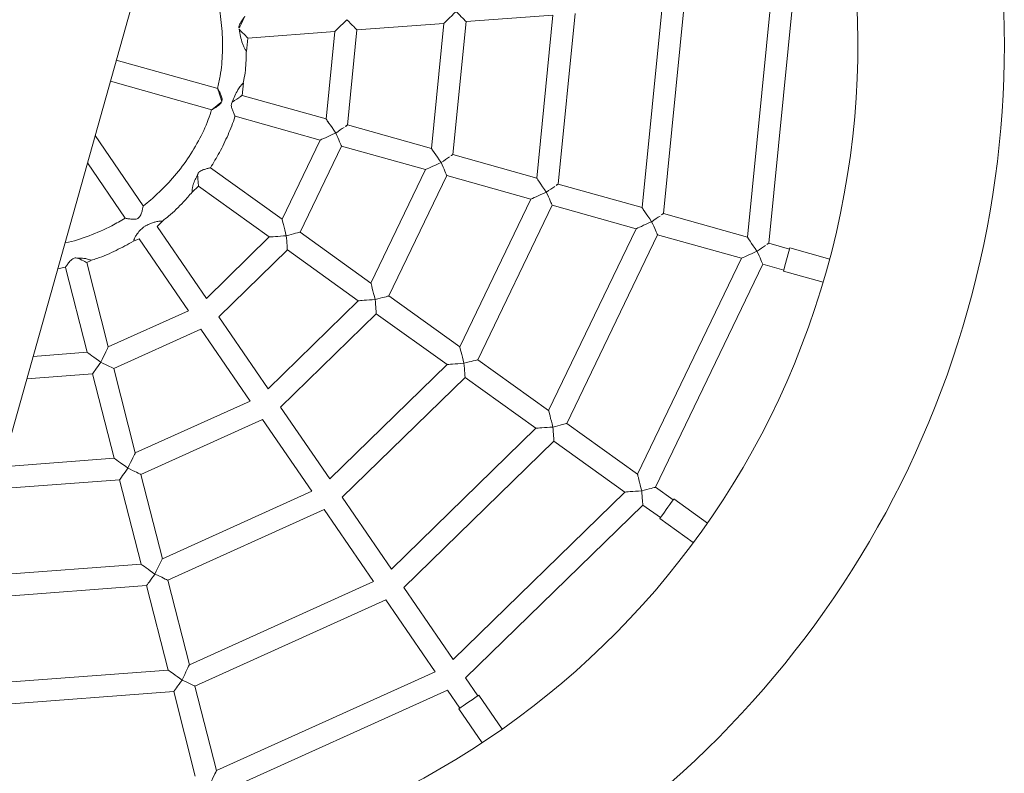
# Model space of a CAD drawing. Extents: x 5459245 to 5462690, y 5971016 to 5972523.
# Tile 17 of 136: x 5462444.974 to 5462445.424, y 5972180.279 to 5972180.623. Entities that reach past the tile are written whole.
import ezdxf

# ---------------------------------------------------------------- set-up
doc = ezdxf.new("R2010")
doc.units = 0
doc.layers.add('A_MAŁA ARCHITEKTURA', color=195, linetype='CONTINUOUS', lineweight=9)

# ---------------------------------------------------------------- blocks, each defined once
blk = doc.blocks.new('bocianie gniazdo 3023')
at = {"layer": 'A_MAŁA ARCHITEKTURA'}
for p, q in [((5462439.435166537, 5972207.016732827), (5462440.674766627, 5972208.416595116)), ((5462440.09360282, 5972207.687620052), (5462440.057532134, 5972207.719561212)), ((5462440.050902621, 5972207.712074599), (5462440.087017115, 5972207.680094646)), ((5462440.112807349, 5972207.697135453), (5462440.116035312, 5972207.70239776)), ((5462440.116035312, 5972207.70239776), (5462440.153101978, 5972207.687777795)), ((5462440.039568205, 5972207.654186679), (5462440.03381775, 5972207.692780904)), ((5462440.153101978, 5972207.687777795), (5462440.13208887, 5972207.653521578)), ((5462440.025163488, 5972207.683007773), (5462440.029681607, 5972207.652684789)), ((5462440.102253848, 5972207.679930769), (5462440.105296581, 5972207.684891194)), ((5462440.139695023, 5972207.646796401), (5462440.162548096, 5972207.684052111)), ((5462440.162548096, 5972207.684052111), (5462440.199614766, 5972207.66943214)), ((5462440.132107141, 5972207.65352387), (5462440.102249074, 5972207.679963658)), ((5462440.095228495, 5972207.672816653), (5462440.125462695, 5972207.646043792)), ((5462440.199614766, 5972207.66943214), (5462440.169521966, 5972207.620373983)), ((5462440.177128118, 5972207.613648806), (5462440.209060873, 5972207.665706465)), ((5462440.209060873, 5972207.665706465), (5462440.246117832, 5972207.651090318)), ((5462440.094007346, 5972207.621045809), (5462440.074784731, 5972207.656486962)), ((5462440.062412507, 5972207.65003353), (5462440.066218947, 5972207.651305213)), ((5462440.066218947, 5972207.651305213), (5462440.085216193, 5972207.616279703)), ((5462440.169540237, 5972207.620376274), (5462440.139694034, 5972207.646805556)), ((5462440.246117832, 5972207.651090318), (5462440.206947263, 5972207.587233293)), ((5462440.214553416, 5972207.580508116), (5462440.25556395, 5972207.647364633)), ((5462439.995260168, 5972207.644404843), (5462439.987254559, 5972207.605145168)), ((5462439.991817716, 5972207.645350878), (5462439.995286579, 5972207.644505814)), ((5462439.997052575, 5972207.603145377), (5462440.005013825, 5972207.642187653)), ((5462440.005013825, 5972207.642187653), (5462440.007248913, 5972207.642128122)), ((5462440.041236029, 5972207.642958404), (5462440.044457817, 5972207.644034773)), ((5462440.047108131, 5972207.603547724), (5462440.041236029, 5972207.642958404)), ((5462440.125462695, 5972207.646043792), (5462440.094007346, 5972207.621045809)), ((5462440.028478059, 5972207.641562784), (5462440.031344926, 5972207.641486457)), ((5462440.031344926, 5972207.641486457), (5462440.037217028, 5972207.602075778)), ((5462440.098848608, 5972207.612119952), (5462440.133064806, 5972207.639312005)), ((5462440.133064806, 5972207.639312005), (5462440.162895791, 5972207.612896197)), ((5462440.29263062, 5972207.632744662), (5462440.244380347, 5972207.554085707)), ((5462440.2519865, 5972207.54736053), (5462440.302076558, 5972207.629018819)), ((5462440.085216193, 5972207.616279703), (5462440.047108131, 5972207.603547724)), ((5462439.987254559, 5972207.605145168), (5462439.96424975, 5972207.614218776)), ((5462440.117845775, 5972207.577094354), (5462440.098848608, 5972207.612119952)), ((5462440.162895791, 5972207.612896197), (5462440.117845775, 5972207.577094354)), ((5462440.206965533, 5972207.587235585), (5462440.177127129, 5972207.613657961)), ((5462440.339143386, 5972207.614399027), (5462440.281813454, 5972207.520938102)), ((5462440.289419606, 5972207.514212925), (5462440.348589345, 5972207.610673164)), ((5462439.957194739, 5972207.606251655), (5462439.985225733, 5972207.595195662)), ((5462440.048604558, 5972207.593504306), (5462440.090057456, 5972207.607353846)), ((5462440.090057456, 5972207.607353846), (5462440.1090547, 5972207.572328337)), ((5462440.037217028, 5972207.602075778), (5462439.997052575, 5972207.603145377)), ((5462440.122687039, 5972207.568168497), (5462440.170497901, 5972207.60616441)), ((5462440.170497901, 5972207.60616441), (5462440.200321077, 5972207.579755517)), ((5462439.985225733, 5972207.595195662), (5462439.977264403, 5972207.556153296)), ((5462439.987062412, 5972207.55415351), (5462439.995023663, 5972207.593195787)), ((5462439.995023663, 5972207.593195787), (5462440.038713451, 5972207.592032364)), ((5462440.054476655, 5972207.554093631), (5462440.048604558, 5972207.593504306)), ((5462440.038713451, 5972207.592032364), (5462440.044585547, 5972207.552621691)), ((5462440.200321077, 5972207.579755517), (5462440.141679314, 5972207.533152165)), ((5462440.244398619, 5972207.554087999), (5462440.214552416, 5972207.580517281)), ((5462439.977264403, 5972207.556153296), (5462439.929510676, 5972207.574988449)), ((5462440.1090547, 5972207.572328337), (5462440.054476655, 5972207.554093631)), ((5462440.146520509, 5972207.524226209), (5462440.207923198, 5972207.57302372)), ((5462440.207923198, 5972207.57302372), (5462440.237754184, 5972207.546607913)), ((5462439.922455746, 5972207.567021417), (5462439.975235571, 5972207.546203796)), ((5462440.141679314, 5972207.533152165), (5462440.122687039, 5972207.568168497)), ((5462440.055973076, 5972207.544050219), (5462440.113895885, 5972207.563402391)), ((5462440.113895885, 5972207.563402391), (5462440.13288816, 5972207.528386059)), ((5462440.044585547, 5972207.552621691), (5462439.987062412, 5972207.55415351)), ((5462439.975235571, 5972207.546203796), (5462439.967276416, 5972207.507171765)), ((5462439.97707443, 5972207.505171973), (5462439.985033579, 5972207.54420401)), ((5462439.985033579, 5972207.54420401), (5462440.046082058, 5972207.542578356)), ((5462440.061843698, 5972207.504649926), (5462440.055973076, 5972207.544050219)), ((5462440.237754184, 5972207.546607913), (5462440.165517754, 5972207.4892007)), ((5462440.281831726, 5972207.520940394), (5462440.251985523, 5972207.547369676)), ((5462440.046082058, 5972207.542578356), (5462440.051952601, 5972207.503177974)), ((5462440.170359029, 5972207.480274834), (5462440.245356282, 5972207.539876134)), ((5462440.245356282, 5972207.539876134), (5462440.275187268, 5972207.513460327)), ((5462439.967276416, 5972207.507171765), (5462439.897595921, 5972207.534655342)), ((5462439.8922865, 5972207.525999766), (5462439.965247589, 5972207.497222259)), ((5462440.13288816, 5972207.528386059), (5462440.061843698, 5972207.504649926)), ((5462440.165517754, 5972207.4892007), (5462440.146520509, 5972207.524226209)), ((5462440.063340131, 5972207.494606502), (5462440.137729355, 5972207.519460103)), ((5462440.137729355, 5972207.519460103), (5462440.156726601, 5972207.484434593)), ((5462440.275187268, 5972207.513460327), (5462440.189356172, 5972207.445249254)), ((5462440.296817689, 5972207.507670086), (5462440.289418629, 5972207.514222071)), ((5462440.292252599, 5972207.502514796), (5462440.297145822, 5972207.508040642)), ((5462440.31129025, 5972207.495515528), (5462440.297145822, 5972207.508040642)), ((5462440.051952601, 5972207.503177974), (5462439.97707443, 5972207.505171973)), ((5462440.194197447, 5972207.436323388), (5462440.282789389, 5972207.50672853)), ((5462440.282789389, 5972207.50672853), (5462440.290184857, 5972207.500179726)), ((5462440.289853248, 5972207.499805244), (5462440.292252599, 5972207.502514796)), ((5462440.289853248, 5972207.499805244), (5462440.303997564, 5972207.487280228)), ((5462439.965247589, 5972207.497222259), (5462439.957286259, 5972207.458179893)), ((5462439.967084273, 5972207.456180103), (5462439.975045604, 5972207.495222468)), ((5462439.975045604, 5972207.495222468), (5462440.053449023, 5972207.49313456)), ((5462440.069212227, 5972207.455195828), (5462440.063340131, 5972207.494606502)), ((5462439.957286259, 5972207.458179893), (5462439.871452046, 5972207.492034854)), ((5462440.053449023, 5972207.49313456), (5462440.059321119, 5972207.453723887)), ((5462439.866142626, 5972207.483379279), (5462439.955257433, 5972207.448230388)), ((5462440.156726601, 5972207.484434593), (5462440.069212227, 5972207.455195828)), ((5462440.189356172, 5972207.445249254), (5462440.170359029, 5972207.480274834)), ((5462440.07070865, 5972207.445152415), (5462440.161567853, 5972207.475508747)), ((5462440.161567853, 5972207.475508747), (5462440.180565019, 5972207.440483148)), ((5462440.059321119, 5972207.453723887), (5462439.967084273, 5972207.456180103)), ((5462439.955257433, 5972207.448230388), (5462439.947296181, 5972207.409188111)), ((5462439.957094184, 5972207.40718833), (5462439.965055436, 5972207.446230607)), ((5462439.965055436, 5972207.446230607), (5462440.060817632, 5972207.443680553)), ((5462440.076580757, 5972207.405741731), (5462440.07070865, 5972207.445152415)), ((5462440.060817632, 5972207.443680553), (5462440.066689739, 5972207.404269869)), ((5462440.180565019, 5972207.440483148), (5462440.076580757, 5972207.405741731)), ((5462440.198906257, 5972207.427641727), (5462440.194197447, 5972207.436323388)), ((5462440.078077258, 5972207.395698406), (5462440.185406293, 5972207.431557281)), ((5462440.185406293, 5972207.431557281), (5462440.19011598, 5972207.422874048)), ((5462440.208353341, 5972207.41127266), (5462440.199345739, 5972207.427880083)), ((5462440.189676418, 5972207.422635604), (5462440.198683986, 5972207.406028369)), ((5462440.066689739, 5972207.404269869), (5462439.957094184, 5972207.40718833)), ((5462439.955065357, 5972207.397238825), (5462440.068186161, 5972207.394226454)), ((5462440.079532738, 5972207.385929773), (5462440.078077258, 5972207.395698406)), ((5462440.068186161, 5972207.394226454), (5462440.069641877, 5972207.38445602)), ((5462440.082811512, 5972207.367316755), (5462440.080027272, 5972207.38600346)), ((5462440.069147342, 5972207.384382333), (5462440.071931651, 5972207.365695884))]:
    blk.add_line(p, q, dxfattribs=at)
at = {"layer": 'A_MAŁA ARCHITEKTURA', "flags": 128}
for points in [[(5462440.116035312, 5972207.70239776), (5462440.116035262, 5972207.702397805), (5462440.116000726, 5972207.702501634), (5462440.115901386, 5972207.70279851), (5462440.115740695, 5972207.703279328), (5462440.115523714, 5972207.703928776), (5462440.11525743, 5972207.704726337), (5462440.114949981, 5972207.705646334), (5462440.114611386, 5972207.706659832), (5462440.114252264, 5972207.707734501)], [(5462440.153101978, 5972207.687777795), (5462440.153214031, 5972207.687815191), (5462440.153546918, 5972207.687926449), (5462440.154090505, 5972207.688108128), (5462440.154828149, 5972207.68835458), (5462440.155737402, 5972207.688658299), (5462440.156790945, 5972207.689010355), (5462440.15795637, 5972207.689399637), (5462440.159198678, 5972207.689814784), (5462440.160479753, 5972207.690242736)], [(5462440.160479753, 5972207.690242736), (5462440.160859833, 5972207.689105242), (5462440.161226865, 5972207.688006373), (5462440.161568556, 5972207.686983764), (5462440.161873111, 5972207.686072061), (5462440.162130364, 5972207.685302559), (5462440.162331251, 5972207.684701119), (5462440.162469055, 5972207.68428834), (5462440.162539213, 5972207.684078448), (5462440.162548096, 5972207.684052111)], [(5462440.100374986, 5972207.67966371), (5462440.099333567, 5972207.679508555), (5462440.098139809, 5972207.679330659), (5462440.096845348, 5972207.679137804)], [(5462440.199614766, 5972207.66943214), (5462440.199646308, 5972207.669442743), (5462440.199896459, 5972207.669526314), (5462440.2003882, 5972207.66969053), (5462440.201104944, 5972207.669930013), (5462440.202022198, 5972207.67023652), (5462440.203108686, 5972207.670599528), (5462440.204327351, 5972207.671006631), (5462440.205636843, 5972207.671444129), (5462440.206992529, 5972207.67189709)], [(5462440.206992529, 5972207.67189709), (5462440.20737261, 5972207.670759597), (5462440.207739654, 5972207.669660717), (5462440.208081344, 5972207.668638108), (5462440.208385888, 5972207.667726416), (5462440.208643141, 5972207.666956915), (5462440.208844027, 5972207.666355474), (5462440.208981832, 5972207.665942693), (5462440.20905199, 5972207.665732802), (5462440.209060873, 5972207.665706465)], [(5462440.066218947, 5972207.651305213), (5462440.06623019, 5972207.651333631), (5462440.066311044, 5972207.651538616), (5462440.066467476, 5972207.651935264), (5462440.066694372, 5972207.65251059), (5462440.066984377, 5972207.653245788), (5462440.067327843, 5972207.654116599), (5462440.067713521, 5972207.655094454), (5462440.068128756, 5972207.656147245)], [(5462440.133238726, 5972207.645843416), (5462440.133015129, 5972207.647343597), (5462440.132800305, 5972207.64878601), (5462440.132602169, 5972207.650114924), (5462440.132428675, 5972207.651279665)], [(5462440.005013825, 5972207.642187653), (5462440.005013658, 5972207.642187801), (5462440.004944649, 5972207.642274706), (5462440.004751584, 5972207.642517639), (5462440.004440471, 5972207.642909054), (5462440.004021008, 5972207.643436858), (5462440.003506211, 5972207.644084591), (5462440.002912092, 5972207.644832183), (5462440.002257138, 5972207.645656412)], [(5462440.125462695, 5972207.646043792), (5462440.125518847, 5972207.646042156), (5462440.125813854, 5972207.646034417), (5462440.126352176, 5972207.646020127), (5462440.127116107, 5972207.645999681), (5462440.128080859, 5972207.64597401), (5462440.129214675, 5972207.645943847), (5462440.130480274, 5972207.645910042), (5462440.131836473, 5972207.645874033), (5462440.133238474, 5972207.645836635)], [(5462440.133238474, 5972207.645836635), (5462440.133207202, 5972207.64466023), (5462440.133176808, 5972207.64352222), (5462440.133148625, 5972207.642460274), (5462440.133123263, 5972207.641508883), (5462440.133101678, 5972207.640699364), (5462440.133084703, 5972207.640058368), (5462440.133072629, 5972207.639606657), (5462440.133065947, 5972207.63935908), (5462440.133064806, 5972207.639312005)], [(5462440.137808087, 5972207.64651611), (5462440.136831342, 5972207.64637056), (5462440.13571692, 5972207.646204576), (5462440.134507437, 5972207.646024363), (5462440.133249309, 5972207.645836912)], [(5462440.092454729, 5972207.613431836), (5462440.092740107, 5972207.614831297), (5462440.093015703, 5972207.616182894), (5462440.09327223, 5972207.617440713), (5462440.093500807, 5972207.618561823), (5462440.093693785, 5972207.619508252), (5462440.093844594, 5972207.620247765), (5462440.093948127, 5972207.620755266), (5462440.094000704, 5972207.621013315), (5462440.094007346, 5972207.621045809)], [(5462440.085216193, 5972207.616279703), (5462440.085326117, 5972207.616236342), (5462440.085652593, 5972207.616107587), (5462440.086185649, 5972207.615897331), (5462440.086909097, 5972207.615611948), (5462440.087801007, 5972207.615260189), (5462440.088834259, 5972207.614852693), (5462440.089977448, 5972207.614401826), (5462440.091195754, 5972207.613921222), (5462440.092452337, 5972207.613425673)], [(5462440.170671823, 5972207.612695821), (5462440.170448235, 5972207.614195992), (5462440.170233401, 5972207.615638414), (5462440.170035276, 5972207.616967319), (5462440.16986177, 5972207.61813207)], [(5462440.092452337, 5972207.613425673), (5462440.092012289, 5972207.612309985), (5462440.091587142, 5972207.611232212), (5462440.091191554, 5972207.610229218), (5462440.090838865, 5972207.609335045), (5462440.090541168, 5972207.608580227), (5462440.090308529, 5972207.607990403), (5462440.09014887, 5972207.607585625), (5462440.090067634, 5972207.607379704), (5462440.090057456, 5972207.607353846)], [(5462440.098848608, 5972207.612119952), (5462440.098821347, 5972207.612125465), (5462440.098604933, 5972207.612169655), (5462440.098179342, 5972207.612256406), (5462440.097559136, 5972207.612382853), (5462440.096765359, 5972207.612544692), (5462440.095825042, 5972207.612736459), (5462440.09477008, 5972207.61295156), (5462440.09363638, 5972207.613182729), (5462440.092462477, 5972207.613422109)], [(5462440.162895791, 5972207.612896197), (5462440.162951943, 5972207.612894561), (5462440.163246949, 5972207.612886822), (5462440.163785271, 5972207.612872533), (5462440.164549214, 5972207.612852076), (5462440.165513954, 5972207.612826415), (5462440.166647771, 5972207.612796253), (5462440.167913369, 5972207.612762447), (5462440.169269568, 5972207.612726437), (5462440.170671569, 5972207.612689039)], [(5462440.170671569, 5972207.612689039), (5462440.170640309, 5972207.611512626), (5462440.170609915, 5972207.610374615), (5462440.170581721, 5972207.609312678), (5462440.170556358, 5972207.608361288), (5462440.170534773, 5972207.607551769), (5462440.170517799, 5972207.606910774), (5462440.170505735, 5972207.606459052), (5462440.170499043, 5972207.606211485), (5462440.170497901, 5972207.60616441)], [(5462440.175241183, 5972207.613368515), (5462440.174264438, 5972207.613222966), (5462440.173150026, 5972207.613056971), (5462440.171940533, 5972207.612876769), (5462440.170682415, 5972207.612689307)], [(5462439.987254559, 5972207.605145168), (5462439.987310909, 5972207.605041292), (5462439.987478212, 5972207.604732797), (5462439.987751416, 5972207.604229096), (5462439.988122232, 5972207.603545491), (5462439.988579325, 5972207.602702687), (5462439.98910884, 5972207.601726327), (5462439.989694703, 5972207.600646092), (5462439.990319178, 5972207.599494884), (5462439.99096312, 5972207.598307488)], [(5462439.990969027, 5972207.598310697), (5462439.992087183, 5972207.599199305), (5462439.993167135, 5972207.600057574), (5462439.99417205, 5972207.600856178), (5462439.995067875, 5972207.60156811), (5462439.995824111, 5972207.602169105), (5462439.996414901, 5972207.60263859), (5462439.996820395, 5972207.602960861), (5462439.997026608, 5972207.603124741), (5462439.997052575, 5972207.603145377)], [(5462439.99096312, 5972207.598307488), (5462439.98990887, 5972207.597735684), (5462439.988890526, 5972207.597183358), (5462439.987942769, 5972207.596669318), (5462439.987097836, 5972207.596211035), (5462439.986384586, 5972207.595824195), (5462439.985827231, 5972207.595521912), (5462439.985444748, 5972207.595314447), (5462439.985250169, 5972207.595208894), (5462439.985225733, 5972207.595195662)], [(5462439.995023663, 5972207.593195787), (5462439.995006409, 5972207.593217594), (5462439.994868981, 5972207.593390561), (5462439.994598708, 5972207.593730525), (5462439.994204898, 5972207.594226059), (5462439.993700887, 5972207.594860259), (5462439.993103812, 5972207.595611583), (5462439.992434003, 5972207.59645454), (5462439.99171411, 5972207.59736032), (5462439.99096869, 5972207.598298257)], [(5462440.208097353, 5972207.579552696), (5462440.207873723, 5972207.58105354), (5462440.207658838, 5972207.582496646), (5462440.207460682, 5972207.583826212), (5462440.207287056, 5972207.58499139)], [(5462440.200321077, 5972207.579755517), (5462440.20037723, 5972207.579753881), (5462440.200672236, 5972207.579746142), (5462440.201210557, 5972207.579731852), (5462440.2019745, 5972207.579711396), (5462440.202939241, 5972207.579685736), (5462440.204073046, 5972207.579655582), (5462440.205338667, 5972207.579621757), (5462440.206694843, 5972207.579585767), (5462440.208096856, 5972207.579548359)], [(5462440.208096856, 5972207.579548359), (5462440.208065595, 5972207.578371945), (5462440.208035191, 5972207.577233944), (5462440.208007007, 5972207.576171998), (5462440.207981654, 5972207.575220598), (5462440.20796006, 5972207.574411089), (5462440.207943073, 5972207.573770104), (5462440.207931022, 5972207.573318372), (5462440.20792433, 5972207.573070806), (5462440.207923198, 5972207.57302372)], [(5462440.21266647, 5972207.580227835), (5462440.21168914, 5972207.580082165), (5462440.210574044, 5972207.57991614), (5462440.209363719, 5972207.579735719), (5462440.20810493, 5972207.579548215)], [(5462440.116293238, 5972207.569480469), (5462440.116578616, 5972207.570879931), (5462440.116854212, 5972207.572231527), (5462440.117110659, 5972207.573489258), (5462440.117339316, 5972207.574610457), (5462440.117532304, 5972207.575556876), (5462440.117683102, 5972207.576296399), (5462440.117786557, 5972207.576803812), (5462440.117839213, 5972207.577061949), (5462440.117845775, 5972207.577094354)], [(5462440.1090547, 5972207.572328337), (5462440.109164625, 5972207.572284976), (5462440.109491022, 5972207.572156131), (5462440.110024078, 5972207.571945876), (5462440.110747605, 5972207.571660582), (5462440.111639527, 5972207.571308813), (5462440.1126727, 5972207.570901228), (5462440.113815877, 5972207.57045037), (5462440.115034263, 5972207.569969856), (5462440.116290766, 5972207.569474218)], [(5462440.116290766, 5972207.569474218), (5462440.115850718, 5972207.568358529), (5462440.115425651, 5972207.567280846), (5462440.115030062, 5972207.566277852), (5462440.114677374, 5972207.56538368), (5462440.114379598, 5972207.564628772), (5462440.114146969, 5972207.564038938), (5462440.1139873, 5972207.563634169), (5462440.113906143, 5972207.563428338), (5462440.113895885, 5972207.563402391)], [(5462440.122687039, 5972207.568168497), (5462440.122659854, 5972207.568174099), (5462440.122443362, 5972207.5682182), (5462440.122017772, 5972207.56830495), (5462440.121397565, 5972207.568431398), (5462440.120603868, 5972207.568593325), (5462440.119663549, 5972207.568785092), (5462440.1186086, 5972207.569000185), (5462440.117474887, 5972207.569231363), (5462440.116300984, 5972207.569470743)], [(5462439.977264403, 5972207.556153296), (5462439.977280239, 5972207.556124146), (5462439.97740597, 5972207.555892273), (5462439.977653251, 5972207.555436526), (5462439.978013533, 5972207.554772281), (5462439.978474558, 5972207.553922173), (5462439.979020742, 5972207.55291529), (5462439.979633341, 5972207.551785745), (5462439.980291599, 5972207.550572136), (5462439.980973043, 5972207.549315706)], [(5462439.980978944, 5972207.549318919), (5462439.982097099, 5972207.550207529), (5462439.983176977, 5972207.551065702), (5462439.984181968, 5972207.551864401), (5462439.985077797, 5972207.552576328), (5462439.985833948, 5972207.553177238), (5462439.986424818, 5972207.553646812), (5462439.986830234, 5972207.553968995), (5462439.987036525, 5972207.554132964), (5462439.987062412, 5972207.55415351)], [(5462439.980973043, 5972207.549315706), (5462439.979976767, 5972207.548775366), (5462439.979010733, 5972207.548251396), (5462439.978104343, 5972207.547759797), (5462439.977285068, 5972207.547315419), (5462439.976577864, 5972207.546931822), (5462439.976004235, 5972207.546620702), (5462439.975581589, 5972207.546391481), (5462439.975322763, 5972207.546251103), (5462439.975235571, 5972207.546203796)], [(5462439.985033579, 5972207.54420401), (5462439.985016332, 5972207.544225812), (5462439.984878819, 5972207.544398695), (5462439.984608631, 5972207.544738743), (5462439.984214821, 5972207.545234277), (5462439.983710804, 5972207.545868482), (5462439.983113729, 5972207.546619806), (5462439.982443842, 5972207.547462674), (5462439.981724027, 5972207.548368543), (5462439.980978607, 5972207.54930648)], [(5462440.245530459, 5972207.546405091), (5462440.24530683, 5972207.547905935), (5462440.245091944, 5972207.549349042), (5462440.24489379, 5972207.550678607), (5462440.244720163, 5972207.551843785)], [(5462440.237754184, 5972207.546607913), (5462440.237810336, 5972207.546606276), (5462440.238105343, 5972207.546598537), (5462440.238643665, 5972207.546584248), (5462440.239407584, 5972207.546563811), (5462440.240372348, 5972207.54653813), (5462440.241506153, 5972207.546507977), (5462440.242771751, 5972207.546474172), (5462440.24412795, 5972207.546438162), (5462440.245529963, 5972207.546400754)], [(5462440.245529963, 5972207.546400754), (5462440.24549868, 5972207.545224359), (5462440.245468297, 5972207.544086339), (5462440.245440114, 5972207.543024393), (5462440.24541474, 5972207.542073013), (5462440.245393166, 5972207.541263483), (5462440.245376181, 5972207.540622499), (5462440.245364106, 5972207.540170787), (5462440.245357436, 5972207.5399232), (5462440.245356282, 5972207.539876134)], [(5462440.250099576, 5972207.54708023), (5462440.249122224, 5972207.54693458), (5462440.248007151, 5972207.546768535), (5462440.246796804, 5972207.546588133), (5462440.245538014, 5972207.546400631)], [(5462440.140126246, 5972207.525535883), (5462440.14041166, 5972207.526935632), (5462440.14068736, 5972207.528287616), (5462440.140943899, 5972207.529545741), (5462440.141172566, 5972207.530667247), (5462440.141365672, 5972207.531614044), (5462440.141516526, 5972207.532353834), (5462440.141619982, 5972207.532861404), (5462440.141672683, 5972207.533119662), (5462440.141679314, 5972207.533152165)], [(5462440.13288816, 5972207.528386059), (5462440.132919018, 5972207.528373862), (5462440.1331644, 5972207.528277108), (5462440.133646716, 5972207.528086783), (5462440.134349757, 5972207.527809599), (5462440.135249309, 5972207.527454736), (5462440.136314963, 5972207.527034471), (5462440.137510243, 5972207.526562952), (5462440.138794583, 5972207.526056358), (5462440.140124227, 5972207.52553194)], [(5462440.140124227, 5972207.52553194), (5462440.139684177, 5972207.524416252), (5462440.139259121, 5972207.523338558), (5462440.138863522, 5972207.522335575), (5462440.138510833, 5972207.521441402), (5462440.138213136, 5972207.520686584), (5462440.137980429, 5972207.52009666), (5462440.137820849, 5972207.519691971), (5462440.137739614, 5972207.51948605), (5462440.137729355, 5972207.519460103)], [(5462440.146520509, 5972207.524226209), (5462440.146493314, 5972207.524231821), (5462440.146276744, 5972207.524275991), (5462440.145850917, 5972207.52436279), (5462440.145230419, 5972207.524489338), (5462440.144436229, 5972207.524651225), (5462440.143495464, 5972207.524843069), (5462440.142440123, 5972207.525058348), (5462440.141305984, 5972207.525289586), (5462440.140131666, 5972207.525529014)], [(5462440.282963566, 5972207.513257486), (5462440.282739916, 5972207.51475835), (5462440.282525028, 5972207.516201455), (5462440.282326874, 5972207.517531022), (5462440.282153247, 5972207.518696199)], [(5462440.275187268, 5972207.513460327), (5462440.27524342, 5972207.513458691), (5462440.275538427, 5972207.513450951), (5462440.276076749, 5972207.513436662), (5462440.276840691, 5972207.513416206), (5462440.277805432, 5972207.513390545), (5462440.278939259, 5972207.513360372), (5462440.280204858, 5972207.513326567), (5462440.281561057, 5972207.513290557), (5462440.282963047, 5972207.513253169)], [(5462440.282963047, 5972207.513253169), (5462440.282931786, 5972207.512076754), (5462440.282901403, 5972207.510938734), (5462440.282873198, 5972207.509876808), (5462440.282847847, 5972207.508925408), (5462440.28282625, 5972207.508115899), (5462440.282809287, 5972207.507474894), (5462440.282797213, 5972207.507023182), (5462440.28279052, 5972207.506775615), (5462440.282789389, 5972207.50672853)], [(5462440.28753266, 5972207.513932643), (5462440.286555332, 5972207.513786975), (5462440.285440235, 5972207.513620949), (5462440.284229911, 5972207.513440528), (5462440.28297112, 5972207.513253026)], [(5462439.967276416, 5972207.507171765), (5462439.96733277, 5972207.507067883), (5462439.967500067, 5972207.506759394), (5462439.967773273, 5972207.506255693), (5462439.968144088, 5972207.505572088), (5462439.968601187, 5972207.504729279), (5462439.969130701, 5972207.503752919), (5462439.969716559, 5972207.502672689), (5462439.970341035, 5972207.50152148), (5462439.970984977, 5972207.500334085)], [(5462439.97098908, 5972207.500335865), (5462439.972107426, 5972207.501224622), (5462439.973187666, 5972207.502083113), (5462439.974192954, 5972207.502882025), (5462439.975088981, 5972207.503594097), (5462439.975845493, 5972207.504195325), (5462439.976436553, 5972207.504665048), (5462439.976842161, 5972207.50498738), (5462439.97704847, 5972207.505151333), (5462439.97707443, 5972207.505171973)], [(5462439.970984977, 5972207.500334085), (5462439.969930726, 5972207.499762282), (5462439.968912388, 5972207.49920995), (5462439.967964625, 5972207.498695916), (5462439.967119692, 5972207.498237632), (5462439.966406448, 5972207.497850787), (5462439.965849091, 5972207.497548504), (5462439.965466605, 5972207.497341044), (5462439.965272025, 5972207.497235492), (5462439.965247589, 5972207.497222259)], [(5462439.975045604, 5972207.495222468), (5462439.975028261, 5972207.495244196), (5462439.974890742, 5972207.495417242), (5462439.97462038, 5972207.495757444), (5462439.974226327, 5972207.496253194), (5462439.973722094, 5972207.496887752), (5462439.973124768, 5972207.497639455), (5462439.97245462, 5972207.498482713), (5462439.97173448, 5972207.49938887), (5462439.970988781, 5972207.500327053)], [(5462440.163964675, 5972207.481584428), (5462440.164250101, 5972207.482984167), (5462440.1645258, 5972207.48433615), (5462440.164782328, 5972207.485594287), (5462440.165011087, 5972207.486715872), (5462440.165204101, 5972207.487662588), (5462440.165354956, 5972207.48840238), (5462440.16545849, 5972207.488910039), (5462440.165511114, 5972207.489168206), (5462440.165517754, 5972207.4892007)], [(5462440.156726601, 5972207.484434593), (5462440.156836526, 5972207.484391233), (5462440.15716299, 5972207.484262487), (5462440.157696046, 5972207.484052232), (5462440.158419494, 5972207.48376685), (5462440.159311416, 5972207.48341508), (5462440.160344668, 5972207.483007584), (5462440.161487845, 5972207.482556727), (5462440.162706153, 5972207.482076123), (5462440.163962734, 5972207.481580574)], [(5462440.163962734, 5972207.481580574), (5462440.163546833, 5972207.480526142), (5462440.163143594, 5972207.479503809), (5462440.162765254, 5972207.478544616), (5462440.162423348, 5972207.477677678), (5462440.162128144, 5972207.476929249), (5462440.161888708, 5972207.476322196), (5462440.161712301, 5972207.475874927), (5462440.161604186, 5972207.475600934), (5462440.161567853, 5972207.475508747)], [(5462440.170359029, 5972207.480274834), (5462440.170331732, 5972207.480280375), (5462440.170115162, 5972207.480324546), (5462440.169689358, 5972207.480411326), (5462440.16906885, 5972207.480537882), (5462440.168274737, 5972207.480699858), (5462440.167333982, 5972207.480891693), (5462440.166278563, 5972207.481106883), (5462440.165144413, 5972207.48133813), (5462440.163970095, 5972207.481577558)], [(5462439.957286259, 5972207.458179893), (5462439.957342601, 5972207.458076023), (5462439.95750999, 5972207.457767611), (5462439.957783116, 5972207.457263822), (5462439.958153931, 5972207.456580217), (5462439.958611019, 5972207.455737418), (5462439.959140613, 5972207.454761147), (5462439.959726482, 5972207.453680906), (5462439.960350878, 5972207.452529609), (5462439.960994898, 5972207.451342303)], [(5462439.960998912, 5972207.451344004), (5462439.962117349, 5972207.45223284), (5462439.963197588, 5972207.453091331), (5462439.964202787, 5972207.453890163), (5462439.965098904, 5972207.454602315), (5462439.965855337, 5972207.455203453), (5462439.966446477, 5972207.455673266), (5462439.966851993, 5972207.455995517), (5462439.967058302, 5972207.456159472), (5462439.967084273, 5972207.456180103)], [(5462439.960994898, 5972207.451342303), (5462439.959940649, 5972207.450770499), (5462439.9589223, 5972207.450218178), (5462439.957974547, 5972207.449704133), (5462439.957129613, 5972207.44924585), (5462439.95641628, 5972207.448858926), (5462439.955858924, 5972207.448556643), (5462439.955476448, 5972207.448349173), (5462439.955281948, 5972207.448243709), (5462439.955257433, 5972207.448230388)], [(5462439.965055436, 5972207.446230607), (5462439.965038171, 5972207.446252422), (5462439.964900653, 5972207.44642547), (5462439.964630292, 5972207.446765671), (5462439.964236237, 5972207.447261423), (5462439.963732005, 5972207.44789598), (5462439.963134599, 5972207.448647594), (5462439.962464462, 5972207.449490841), (5462439.961744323, 5972207.450396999), (5462439.960998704, 5972207.451335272)], [(5462440.187803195, 5972207.437633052), (5462440.188088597, 5972207.439032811), (5462440.188364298, 5972207.440384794), (5462440.188620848, 5972207.44164291), (5462440.188849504, 5972207.442764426), (5462440.189042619, 5972207.443711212), (5462440.189193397, 5972207.444450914), (5462440.189296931, 5972207.444958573), (5462440.189349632, 5972207.44521683), (5462440.189356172, 5972207.445249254)], [(5462440.180565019, 5972207.440483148), (5462440.180595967, 5972207.44047103), (5462440.180841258, 5972207.440374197), (5462440.181323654, 5972207.440183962), (5462440.182026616, 5972207.439906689), (5462440.182926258, 5972207.439551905), (5462440.183991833, 5972207.43913155), (5462440.185187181, 5972207.438660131), (5462440.186471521, 5972207.438153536), (5462440.187801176, 5972207.437629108)], [(5462440.187801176, 5972207.437629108), (5462440.187361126, 5972207.43651342), (5462440.18693606, 5972207.435435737), (5462440.18654047, 5972207.434432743), (5462440.186187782, 5972207.43353857), (5462440.185889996, 5972207.432783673), (5462440.185657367, 5972207.432193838), (5462440.185497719, 5972207.43178905), (5462440.185416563, 5972207.431583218), (5462440.185406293, 5972207.431557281)], [(5462440.194197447, 5972207.436323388), (5462440.194170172, 5972207.43632891), (5462440.193953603, 5972207.43637308), (5462440.193527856, 5972207.436459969), (5462440.192907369, 5972207.436586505), (5462440.192113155, 5972207.436748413), (5462440.1911724, 5972207.436940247), (5462440.190116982, 5972207.437155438), (5462440.188982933, 5972207.437386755), (5462440.187808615, 5972207.437626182)], [(5462440.192857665, 5972207.424361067), (5462440.194089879, 5972207.425029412), (5462440.195350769, 5972207.425713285), (5462440.19655445, 5972207.426366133), (5462440.197618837, 5972207.426943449), (5462440.198471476, 5972207.427405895), (5462440.199054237, 5972207.427721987), (5462440.199327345, 5972207.427870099), (5462440.199345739, 5972207.427880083)], [(5462440.189676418, 5972207.422635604), (5462440.189749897, 5972207.42267547), (5462440.190129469, 5972207.42288137), (5462440.190807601, 5972207.423249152), (5462440.191738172, 5972207.423753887), (5462440.192857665, 5972207.424361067)], [(5462439.951008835, 5972207.402352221), (5462439.95212726, 5972207.403241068), (5462439.953207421, 5972207.40409947), (5462439.954212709, 5972207.404898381), (5462439.955108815, 5972207.405610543), (5462439.955865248, 5972207.406211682), (5462439.956456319, 5972207.406681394), (5462439.956861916, 5972207.407003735), (5462439.957068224, 5972207.40716769), (5462439.957094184, 5972207.40718833)], [(5462440.072726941, 5972207.38491575), (5462440.07411342, 5972207.385122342), (5462440.075532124, 5972207.385333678), (5462440.076886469, 5972207.385535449), (5462440.078084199, 5972207.385713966), (5462440.079043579, 5972207.385856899), (5462440.079699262, 5972207.385954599), (5462440.080006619, 5972207.386000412), (5462440.080027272, 5972207.38600346)], [(5462440.069147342, 5972207.384382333), (5462440.069230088, 5972207.384394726), (5462440.069657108, 5972207.384458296), (5462440.070420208, 5972207.38457202), (5462440.071467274, 5972207.384728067), (5462440.072726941, 5972207.38491575)]]:
    blk.add_lwpolyline(points, dxfattribs=at)
at = {"layer": 'A_MAŁA ARCHITEKTURA'}
for radius, start, end in [(0.3830000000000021, 55.1392396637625, 221.8099698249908), (0.3830000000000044, 235.1392396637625, 41.80996982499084), (0.4500000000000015, 318.4746047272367, 20.48276184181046), (0.45, 256.4664477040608, 318.4746047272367)]:
    blk.add_arc((5462440.020939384, 5972207.745286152), radius, start, end, dxfattribs=at)
for points, knots in [([(5462440.113220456, 5972207.737854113), (5462440.113112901, 5972207.736330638), (5462440.112739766, 5972207.731045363), (5462440.110896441, 5972207.722164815), (5462440.107519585, 5972207.71148359), (5462440.102873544, 5972207.701504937), (5462440.098183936, 5972207.69353947), (5462440.094710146, 5972207.689230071), (5462440.093482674, 5972207.687707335)], [0, 0, 0, 0, 0.08370217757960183, 0.2903813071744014, 0.4952344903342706, 0.696734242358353, 0.8928403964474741, 0.9999999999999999, 0.9999999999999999, 0.9999999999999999, 0.9999999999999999]), ([(5462440.119124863, 5972207.711927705), (5462440.119079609, 5972207.711904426), (5462440.118989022, 5972207.711857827), (5462440.118251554, 5972207.711468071), (5462440.117087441, 5972207.710826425), (5462440.115821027, 5972207.710051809), (5462440.114912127, 5972207.709258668), (5462440.114400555, 5972207.708539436), (5462440.114301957, 5972207.708004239), (5462440.114252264, 5972207.707734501)], [0, 0, 0, 0, 0.150570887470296, 0.3014126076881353, 0.5082727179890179, 0.7196346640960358, 0.8245939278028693, 0.9115958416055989, 0.9999999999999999, 0.9999999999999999, 0.9999999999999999, 0.9999999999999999]), ([(5462440.114252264, 5972207.707734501), (5462440.113928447, 5972207.706682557), (5462440.113274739, 5972207.704558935), (5462440.112766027, 5972207.701796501), (5462440.112631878, 5972207.699627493), (5462440.112674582, 5972207.698281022), (5462440.112759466, 5972207.697414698), (5462440.112800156, 5972207.697142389), (5462440.112806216, 5972207.697136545), (5462440.112807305, 5972207.697135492)], [0, 0, 0, 0, 0.2544385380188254, 0.5136504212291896, 0.6493013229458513, 0.785836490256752, 0.8819657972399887, 0.9787640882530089, 0.9999999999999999, 0.9999999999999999, 0.9999999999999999, 0.9999999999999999]), ([(5462440.105259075, 5972207.68491963), (5462440.105525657, 5972207.685268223), (5462440.107608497, 5972207.687991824), (5462440.110146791, 5972207.692080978), (5462440.112105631, 5972207.695965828), (5462440.112718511, 5972207.697181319)], [0, 0, 0, 0, 0.09161291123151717, 0.715784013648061, 1, 1, 1, 1]), ([(5462440.092630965, 5972207.681484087), (5462440.092800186, 5972207.681676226), (5462440.093191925, 5972207.682121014), (5462440.093542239, 5972207.68331712), (5462440.093657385, 5972207.684894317), (5462440.093642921, 5972207.686429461), (5462440.093610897, 5972207.687347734), (5462440.093595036, 5972207.687703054), (5462440.093598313, 5972207.687619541), (5462440.093598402, 5972207.687617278)], [0, 0, 0, 0, 0.08572258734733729, 0.1984430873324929, 0.4177626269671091, 0.6599805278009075, 0.8270272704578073, 0.995310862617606, 1, 1, 1, 1]), ([(5462440.105296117, 5972207.684891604), (5462440.105296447, 5972207.684891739), (5462440.105371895, 5972207.684922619), (5462440.105133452, 5972207.684845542), (5462440.104544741, 5972207.684624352), (5462440.10331239, 5972207.684087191), (5462440.101394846, 5972207.683006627), (5462440.099112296, 5972207.681291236), (5462440.097608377, 5972207.679862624), (5462440.096845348, 5972207.679137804)], [0, 0, 0, 0, 0.0004089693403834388, 0.09375156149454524, 0.1867004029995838, 0.3120953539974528, 0.5023360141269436, 0.7475049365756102, 1, 1, 1, 1]), ([(5462440.086914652, 5972207.680252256), (5462440.08579109, 5972207.679063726), (5462440.08221083, 5972207.675276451), (5462440.075212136, 5972207.669766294), (5462440.065996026, 5972207.66383018), (5462440.056780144, 5972207.659375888), (5462440.047924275, 5972207.656289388), (5462440.042424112, 5972207.654680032), (5462440.039575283, 5972207.654222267), (5462440.039531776, 5972207.654215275)], [0, 0, 0, 0, 0.08936024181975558, 0.2847484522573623, 0.4847700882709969, 0.6881203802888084, 0.8422618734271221, 0.997591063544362, 1, 1, 1, 1]), ([(5462440.087044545, 5972207.680125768), (5462440.087038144, 5972207.680125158), (5462440.08702167, 5972207.680123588), (5462440.087533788, 5972207.680165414), (5462440.088641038, 5972207.680272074), (5462440.090168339, 5972207.680471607), (5462440.091557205, 5972207.680825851), (5462440.092295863, 5972207.681192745), (5462440.092581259, 5972207.681440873), (5462440.092630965, 5972207.681484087)], [0, 0, 0, 0, 0.09233982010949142, 0.2375469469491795, 0.4378773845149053, 0.7074487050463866, 0.8647481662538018, 0.9764437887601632, 1, 1, 1, 1]), ([(5462440.096845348, 5972207.679137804), (5462440.096632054, 5972207.678991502), (5462440.096344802, 5972207.678794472), (5462440.095909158, 5972207.678254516), (5462440.0955081, 5972207.677319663), (5462440.095327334, 5972207.675849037), (5462440.095250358, 5972207.674369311), (5462440.095241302, 5972207.673299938), (5462440.095209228, 5972207.672891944), (5462440.095248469, 5972207.672798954), (5462440.095228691, 5972207.67281648), (5462440.095228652, 5972207.672816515)], [0, 0, 0, 0, 0.08257149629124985, 0.1112028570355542, 0.2211153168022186, 0.4041493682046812, 0.6080847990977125, 0.7825904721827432, 0.9286152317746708, 0.9998589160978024, 1, 1, 1, 1]), ([(5462440.102231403, 5972207.679944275), (5462440.102212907, 5972207.679941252), (5462440.102172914, 5972207.679934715), (5462440.101568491, 5972207.679843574), (5462440.100894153, 5972207.679741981), (5462440.10044734, 5972207.679674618), (5462440.100374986, 5972207.67966371)], [0, 0, 0, 0, 0.2700279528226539, 0.5838239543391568, 0.9326073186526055, 1, 1, 1, 1]), ([(5462440.074760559, 5972207.65652222), (5462440.077040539, 5972207.657959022), (5462440.081871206, 5972207.661003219), (5462440.08858518, 5972207.666469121), (5462440.09313029, 5972207.670492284), (5462440.095158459, 5972207.67275468), (5462440.095220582, 5972207.672823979)], [0, 0, 0, 0, 0.3079535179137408, 0.6524711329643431, 0.9893549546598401, 1, 1, 1, 1]), ([(5462440.068128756, 5972207.656147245), (5462440.067451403, 5972207.655663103), (5462440.066080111, 5972207.65468296), (5462440.064471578, 5972207.65317037), (5462440.063364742, 5972207.651784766), (5462440.062753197, 5972207.650771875), (5462440.062472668, 5972207.650193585), (5462440.062374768, 5972207.649964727), (5462440.062412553, 5972207.650034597), (5462440.062412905, 5972207.650035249)], [0, 0, 0, 0, 0.2310787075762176, 0.4678166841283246, 0.6155562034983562, 0.7643560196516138, 0.8834038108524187, 0.9989134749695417, 1, 1, 1, 1]), ([(5462440.074784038, 5972207.656486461), (5462440.074734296, 5972207.656497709), (5462440.074634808, 5972207.656520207), (5462440.073819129, 5972207.65669501), (5462440.072513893, 5972207.656951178), (5462440.071047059, 5972207.657168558), (5462440.069835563, 5972207.657146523), (5462440.068997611, 5972207.656912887), (5462440.068455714, 5972207.656520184), (5462440.068205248, 5972207.656234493), (5462440.068128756, 5972207.656147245)], [0, 0, 0, 0, 0.145442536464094, 0.2908923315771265, 0.490243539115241, 0.693940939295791, 0.7955291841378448, 0.879064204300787, 0.9630671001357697, 1, 1, 1, 1]), ([(5462440.02969838, 5972207.652767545), (5462440.027362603, 5972207.652564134), (5462440.021256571, 5972207.652032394), (5462440.011365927, 5972207.65262117), (5462440.003745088, 5972207.653500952), (5462440.000061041, 5972207.654573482), (5462440.000000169, 5972207.654591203)], [0, 0, 0, 0, 0.2351554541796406, 0.6147275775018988, 0.9936340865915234, 1, 1, 1, 1]), ([(5462440.029703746, 5972207.652689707), (5462440.029726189, 5972207.65267287), (5462440.029774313, 5972207.652636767), (5462440.030472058, 5972207.652143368), (5462440.031701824, 5972207.651318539), (5462440.033150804, 5972207.650476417), (5462440.034389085, 5972207.65008018), (5462440.035287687, 5972207.650111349), (5462440.03606832, 5972207.650449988), (5462440.037036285, 5972207.651194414), (5462440.038056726, 5972207.652314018), (5462440.038927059, 5972207.653386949), (5462440.039395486, 5972207.653992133), (5462440.039591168, 5972207.654249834), (5462440.039545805, 5972207.654192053), (5462440.039537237, 5972207.654181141)], [0, 0, 0, 0, 0.07084577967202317, 0.151912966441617, 0.2816950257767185, 0.40223433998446, 0.4629962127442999, 0.5087440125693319, 0.5541769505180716, 0.6084379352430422, 0.7253652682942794, 0.8390661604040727, 0.9123422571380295, 0.9834455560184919, 1, 1, 1, 1]), ([(5462440.132428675, 5972207.651279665), (5462440.132356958, 5972207.651764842), (5462440.132232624, 5972207.652605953), (5462440.132128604, 5972207.653311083), (5462440.132088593, 5972207.653582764), (5462440.132098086, 5972207.65352136), (5462440.132098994, 5972207.653515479)], [0, 0, 0, 0, 0.4130920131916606, 0.716141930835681, 0.972813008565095, 1, 1, 1, 1]), ([(5462440.044434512, 5972207.644134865), (5462440.045594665, 5972207.644381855), (5462440.049851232, 5972207.645288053), (5462440.05587873, 5972207.647266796), (5462440.060575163, 5972207.649333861), (5462440.062374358, 5972207.650125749)], [0, 0, 0, 0, 0.1877434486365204, 0.6888258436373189, 1, 1, 1, 1]), ([(5462440.139688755, 5972207.646800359), (5462440.139650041, 5972207.64679425), (5462440.139571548, 5972207.646781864), (5462440.138900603, 5972207.646680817), (5462440.13819294, 5972207.64657413), (5462440.137808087, 5972207.64651611)], [0, 0, 0, 0, 0.3074712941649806, 0.6233802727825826, 1, 1, 1, 1]), ([(5462440.002257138, 5972207.645656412), (5462440.002016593, 5972207.645849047), (5462440.001581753, 5972207.646197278), (5462440.000793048, 5972207.646503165), (5462439.999863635, 5972207.646525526), (5462439.998538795, 5972207.646132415), (5462439.99711145, 5972207.64542213), (5462439.995950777, 5972207.644793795), (5462439.99535125, 5972207.644456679), (5462439.995288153, 5972207.644420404), (5462439.995260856, 5972207.644404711)], [0, 0, 0, 0, 0.09256490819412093, 0.1673320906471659, 0.2423006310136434, 0.3601598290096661, 0.5780803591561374, 0.7538045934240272, 0.8934983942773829, 1, 1, 1, 1]), ([(5462440.007248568, 5972207.642129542), (5462440.00722701, 5972207.642163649), (5462440.007183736, 5972207.642232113), (5462440.006753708, 5972207.642754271), (5462440.005961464, 5972207.643538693), (5462440.004488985, 5972207.644650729), (5462440.003090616, 5972207.645280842), (5462440.002257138, 5972207.645656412)], [0, 0, 0, 0, 0.1521359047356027, 0.3053799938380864, 0.4606905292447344, 0.6785526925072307, 1, 1, 1, 1]), ([(5462440.007261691, 5972207.642217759), (5462440.008185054, 5972207.642072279), (5462440.012241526, 5972207.641433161), (5462440.019352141, 5972207.641125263), (5462440.025498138, 5972207.64143755), (5462440.028477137, 5972207.641588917)], [0, 0, 0, 0, 0.1318414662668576, 0.5791985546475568, 1, 1, 1, 1]), ([(5462440.03565105, 5972207.645423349), (5462440.034849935, 5972207.645195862), (5462440.033224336, 5972207.644734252), (5462440.031217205, 5972207.643824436), (5462440.029778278, 5972207.642858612), (5462440.028914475, 5972207.642073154), (5462440.028559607, 5972207.641670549), (5462440.028435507, 5972207.641520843), (5462440.028477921, 5972207.641563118), (5462440.028478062, 5972207.641563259)], [0, 0, 0, 0, 0.2345028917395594, 0.4758470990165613, 0.6218938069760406, 0.7689288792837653, 0.9080065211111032, 0.9996934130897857, 0.9999999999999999, 0.9999999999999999, 0.9999999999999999, 0.9999999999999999]), ([(5462440.044456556, 5972207.644035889), (5462440.0444572, 5972207.644035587), (5462440.044528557, 5972207.644002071), (5462440.044313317, 5972207.644127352), (5462440.043783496, 5972207.644397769), (5462440.042736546, 5972207.644829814), (5462440.041279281, 5972207.645227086), (5462440.03956088, 5972207.645457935), (5462440.037813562, 5972207.645538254), (5462440.036611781, 5972207.645496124), (5462440.03597856, 5972207.645473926)], [0, 0, 0, 0, 0.001040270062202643, 0.1155709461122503, 0.2299354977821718, 0.3470015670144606, 0.5229736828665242, 0.6737647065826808, 0.8281055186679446, 1, 1, 1, 1]), ([(5462440.16986177, 5972207.61813207), (5462440.169790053, 5972207.618617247), (5462440.169665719, 5972207.619458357), (5462440.169561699, 5972207.620163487), (5462440.16952169, 5972207.620435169), (5462440.169531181, 5972207.620373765), (5462440.169532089, 5972207.620367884)], [0, 0, 0, 0, 0.4130920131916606, 0.716141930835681, 0.972813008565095, 1, 1, 1, 1]), ([(5462440.177121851, 5972207.613652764), (5462440.177083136, 5972207.613646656), (5462440.17700464, 5972207.613634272), (5462440.176333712, 5972207.613533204), (5462440.17562604, 5972207.613426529), (5462440.175241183, 5972207.613368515)], [0, 0, 0, 0, 0.3074711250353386, 0.623378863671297, 1, 1, 1, 1]), ([(5462440.207287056, 5972207.58499139), (5462440.207215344, 5972207.585476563), (5462440.207091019, 5972207.586317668), (5462440.206986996, 5972207.587022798), (5462440.206946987, 5972207.587294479), (5462440.206956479, 5972207.587233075), (5462440.206957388, 5972207.587227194)], [0, 0, 0, 0, 0.4130908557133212, 0.71614137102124, 0.9728129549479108, 1, 1, 1, 1]), ([(5462440.214547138, 5972207.580512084), (5462440.214508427, 5972207.580505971), (5462440.214429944, 5972207.580493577), (5462440.213758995, 5972207.58039253), (5462440.213051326, 5972207.580285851), (5462440.21266647, 5972207.580227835)], [0, 0, 0, 0, 0.3074705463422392, 0.6233791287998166, 1, 1, 1, 1]), ([(5462440.244720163, 5972207.551843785), (5462440.244648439, 5972207.552328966), (5462440.2445241, 5972207.553170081), (5462440.244420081, 5972207.553875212), (5462440.244380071, 5972207.554146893), (5462440.244389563, 5972207.554085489), (5462440.244390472, 5972207.554079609)], [0, 0, 0, 0, 0.4130931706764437, 0.7161424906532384, 0.9728130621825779, 1, 1, 1, 1]), ([(5462440.251980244, 5972207.547364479), (5462440.251941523, 5972207.547358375), (5462440.251863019, 5972207.547346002), (5462440.251192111, 5972207.547244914), (5462440.250484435, 5972207.547138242), (5462440.250099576, 5972207.54708023)], [0, 0, 0, 0, 0.3074717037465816, 0.6233785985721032, 1, 1, 1, 1]), ([(5462440.282153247, 5972207.518696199), (5462440.282081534, 5972207.519181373), (5462440.28195721, 5972207.520022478), (5462440.281853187, 5972207.520727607), (5462440.281813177, 5972207.520999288), (5462440.281822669, 5972207.520937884), (5462440.281823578, 5972207.520932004)], [0, 0, 0, 0, 0.4130908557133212, 0.71614137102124, 0.9728129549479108, 1, 1, 1, 1]), ([(5462440.289413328, 5972207.514216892), (5462440.289374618, 5972207.514210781), (5462440.289296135, 5972207.514198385), (5462440.288625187, 5972207.51409734), (5462440.287917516, 5972207.51399066), (5462440.28753266, 5972207.513932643)], [0, 0, 0, 0, 0.3074705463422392, 0.6233791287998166, 1, 1, 1, 1])]:
    blk.add_open_spline(points, degree=3, knots=knots, dxfattribs=at)

msp = doc.modelspace()

# ---------------------------------------------------------------- block references
at = {"layer": 'A_MAŁA ARCHITEKTURA', "color": 6, "rotation": 25.84439943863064}
msp.add_blockref('bocianie gniazdo 3023', (3149807.869320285, -1783928.332241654), dxfattribs=at)

doc.saveas('drawing.dxf')
